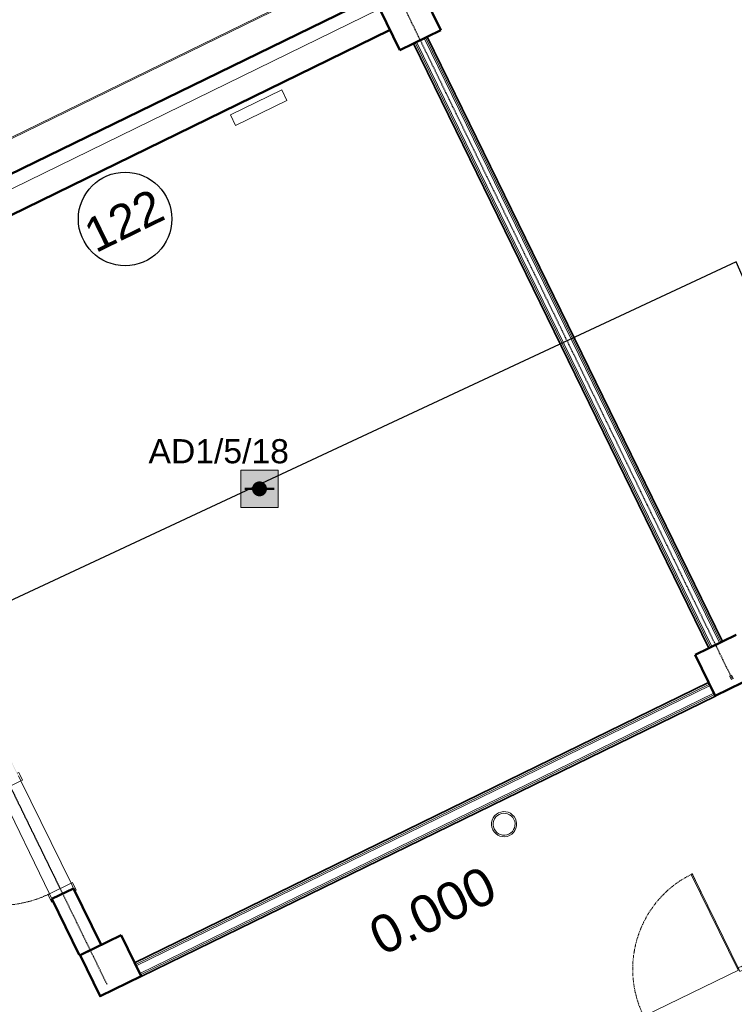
# Model space of a CAD drawing. Header units: millimetres. Extents: x -197461 to 862495, y -970068 to 63888.
# Tile 166 of 205: x -125098 to -118834, y -163881 to -155248. Entities that reach past the tile are written whole.
import ezdxf

# ---------------------------------------------------------------- set-up
doc = ezdxf.new("R2010")
doc.units = ezdxf.units.MM
doc.linetypes.add('CENTER', pattern=[50.8, 31.75, -6.35, 6.35, -6.35])
doc.linetypes.add('HIDDEN', pattern=[9.525, 6.35, -3.175])
doc.layers.get('0').update_dxf_attribs({"linetype": 'CONTINUOUS'})
for name, color, linetype, lineweight in [('A-AREA-IDEN', 252, 'CONTINUOUS', 25), ('A-DETL', 90, 'CONTINUOUS', 5), ('A-Door', 252, 'CONTINUOUS', 0), ('A-FLOR', 192, 'CONTINUOUS', 5), ('A-MASS', 70, 'CONTINUOUS', 5), ('A-Wall', 252, 'CONTINUOUS', 0), ('G-ANNO-DIMS', 111, 'CONTINUOUS', 9), ('I-WALL', 2, 'CONTINUOUS', 18), ('M-EQPM', 50, 'CONTINUOUS', 5), ('M-HVAC-CDFF', 50, 'CONTINUOUS', 5), ('S-Cols', 52, 'CONTINUOUS', 0)]:
    doc.layers.add(name, color=color, linetype=linetype, lineweight=lineweight)
doc.layers.add('UAS', color=240, linetype='CONTINUOUS')
doc.styles.add('ARIAL', font='arialbd.ttf')
doc.styles.add('Arial_3', font='arial.ttf', dxfattribs={"height": 300})
doc.styles.add('Arial_4', font='arial.ttf', dxfattribs={"height": 330})

# ---------------------------------------------------------------- blocks, each defined once
blk = doc.blocks.new('PBL_BIOR_pilndurvis - BIOR 1100 x 2100mm metāla EI-30-4004853-Pirmā stāva plāns uz atzīmes 0_000 M1-150')
at = {"layer": 'A-Door'}
for p, q in [((460, 105), (460, 1105)), ((500, 1105), (460, 1105)), ((500, 105), (500, 1105)), ((-500, 120), (-575, 120)), ((-575, 120), (-575, 105)), ((-550, 105), (-500, 105)), ((-500, 105), (-550, 105)), ((-500, 105), (-500, 120)), ((-500, -105), (-500, 105)), ((500, 105), (460, 105)), ((575, 120), (500, 120)), ((500, 120), (500, 105)), ((500, 105), (550, 105)), ((550, 105), (500, 105)), ((500, 105), (500, -105)), ((575, 105), (575, 120)), ((-575, -105), (-575, -120)), ((-575, -120), (-500, -120)), ((-500, -105), (-550, -105)), ((-550, -105), (-500, -105)), ((-500, -120), (-500, -105)), ((550, -105), (500, -105)), ((500, -105), (500, -120)), ((500, -105), (550, -105)), ((500, -120), (575, -120)), ((575, -120), (575, -105))]:
    blk.add_line(p, q, dxfattribs=at)
at = {"layer": 'A-Door', "color": 250, "linetype": 'CENTER', "lineweight": 5}
blk.add_line((500, 105), (500, 1105), dxfattribs=at)
blk.add_arc((500, 105), 1000, 90, 180, dxfattribs=at)
blk = doc.blocks.new('PBL_BIOR_stiklotas_GEZE_02 - BIOR 1000 x 2100mm BIOR 1000 x 2100mm labratorija 2-4011961-Pirmā stāva plāns uz atzīmes 0_000 M1-150')
at = {"layer": 'A-Door'}
for p, q in [((455, 5), (455, 935)), ((465, 935), (455, 935)), ((465, 5), (465, 935)), ((-465, 18), (-500, 18)), ((-500, 18), (-500, -18)), ((-465, -18), (-465, 18)), ((465, 5), (455, 5)), ((500, 18), (465, 18)), ((465, 18), (465, -18)), ((500, -18), (500, 18)), ((-500, -18), (-465, -18)), ((465, -18), (500, -18))]:
    blk.add_line(p, q, dxfattribs=at)
at = {"layer": 'A-Door', "color": 250, "linetype": 'CENTER', "lineweight": 5}
blk.add_line((465, 5), (465, 935), dxfattribs=at)
blk.add_arc((465, 5), 930, 90, 180, dxfattribs=at)
blk = doc.blocks.new('788507_788512_ventil compact cv22 h_ 500mm - wysokość 500mm-2149061-Pirmā stāva plāns uz atzīmes 0_000 M1-150')
at = {"layer": 'M-EQPM', "color": 252}
for p, q in [((0, 0), (500, 0)), ((0, 0), (0, -102)), ((500, 0), (500, -102)), ((500, -102), (0, -102))]:
    blk.add_line(p, q, dxfattribs=at)
blk = doc.blocks.new('Swegon_AB_LOCKZONE_Bb_ALSd-_RO_RFA_2018_LevelBased - LOCKZONE Bb 100-RO_ALSd 80-100-2486403-Pirmā stāva plāns uz atzīmes 0_000 M1-150')
at = {"layer": 'M-HVAC-CDFF', "color": 252}
for radius, start, end in [(110, 360, 180), (96, 360, 180), (110, 180, 360), (96, 180, 360)]:
    blk.add_arc((0, 0), radius, start, end, dxfattribs=at)
blk = doc.blocks.new('PBL_telpnu_numeracija_0001 - PBL telpas NUMERĀCIJA-1342367-Pirmā stāva plāns uz atzīmes 0_000 M1-150')
at = {"layer": 'A-AREA-IDEN'}
blk.add_circle((0.034, 0.024), 2.733, dxfattribs=at)
blk = doc.blocks.new('AD-proj')
at = {"lineweight": 5}
blk.add_lwpolyline([(-250, -250), (250, -250), (250, 250), (-250, 250)], close=True, dxfattribs=at)
at = {"const_width": 30}
blk.add_lwpolyline([(-200, 0), (200, 0)], dxfattribs=at)
at = {"const_width": 100}
blk.add_lwpolyline([(-50, 0, 1), (50, 0, 1)], format="xyb", close=True, dxfattribs=at)

msp = doc.modelspace()

# ---------------------------------------------------------------- hatches: boundary and pattern name
at = {"layer": 'A-Wall', "true_color": 0x636466}
msp.add_hatch(color=251, dxfattribs=at).paths.add_polyline_path([(-121856.7643, -155341.72904), (-121858.95816, -155337.23604), (-126882.12855, -157789.96088), (-126879.9347, -157794.45388), (-121935.81537, -155380.32827)], flags=0)
h = msp.add_hatch(color=251, dxfattribs=at)
h.paths.add_polyline_path([(-124387.54469, -163354.67797), (-124626.67439, -162864.94132), (-124631.16739, -162867.13517), (-124392.03768, -163356.87182)], flags=0)
h.paths.add_polyline_path([(-125109.3215, -161876.48203), (-126971.90056, -158061.92777), (-126976.39355, -158064.12162), (-125113.81449, -161878.67588)], flags=0)
h = msp.add_hatch(color=251, dxfattribs=at)
h.paths.add_polyline_path([(-124571.75756, -163444.62584), (-124810.88726, -162954.88919), (-124815.38025, -162957.08304), (-124576.25055, -163446.81969)], flags=0)
h.paths.add_polyline_path([(-125293.53436, -161966.4299), (-126366.36803, -159769.27096), (-126370.86103, -159771.46481), (-125298.02736, -161968.62375)], flags=0)
h.paths.add_polyline_path([(-126456.3159, -159585.05809), (-127156.11342, -158151.87564), (-127160.60642, -158154.06949), (-126460.8089, -159587.25194)], flags=0)
at = {"layer": 'UAS', "lineweight": 50, "true_color": 0xffffff}
h = msp.add_hatch(color=7, dxfattribs=at)
h.dxf.hatch_style = 1
h.paths.add_polyline_path([(-123028.92825, -159361.8609), (-122963.45731, -159361.8609, 1)], flags=16)
h.paths.add_polyline_path([(-122832.51543, -159525.53825), (-122832.51543, -159198.18355), (-123159.87013, -159198.18355), (-123159.87013, -159525.53825)])

# ---------------------------------------------------------------- linework, layer by layer
at = {"layer": 'A-DETL', "color": 252, "linetype": 'HIDDEN', "lineweight": 25, "true_color": 0x939598}
for p, q in [((-118866.61667, -160998.32405), (-124329.30437, -149810.76207)), ((-124331.61886, -163708.51911), (-129788.82194, -152532.18962))]:
    msp.add_line(p, q, dxfattribs=at)
at = {"layer": 'A-DETL', "color": 251, "linetype": 'HIDDEN', "lineweight": 70, "true_color": 0x636466}
msp.add_line((-118866.61667, -160998.32405), (-118850.16279, -161032.02152), dxfattribs=at)
at = {"layer": 'A-FLOR', "color": 251, "true_color": 0x636466}
for p, q in [((-121854.46516, -155335.04219), (-121858.95816, -155337.23604)), ((-118636.33294, -161002.72911), (-119000.25577, -161180.42616)), ((-125181.73592, -161967.48286), (-124742.96583, -162866.08222)), ((-124390.085, -163360.8709), (-124210.36513, -163273.11688)), ((-124392.03768, -163356.87182), (-124390.085, -163360.8709)), ((-124396.35481, -163815.24543), (-124576.25055, -163446.81969)), ((-124569.54393, -163449.10917), (-124571.73784, -163444.6162)), ((-119628.20382, -163985.37456), (-118792.50642, -163577.31837)), ((-124032.41216, -163637.5387), (-124396.35481, -163815.24543)), ((-124391.83799, -163813.03994), (-124394.0319, -163808.54696))]:
    msp.add_line(p, q, dxfattribs=at)
at = {"layer": 'A-MASS', "color": 251, "lineweight": 18, "true_color": 0x636466}
for p, q in [((-116137.47605, -151869.1785), (-133202.769, -160201.85778)), ((-116133.08835, -151878.16449), (-133198.38129, -160210.84377))]:
    msp.add_line(p, q, dxfattribs=at)
at = {"layer": 'A-Wall', "color": 251, "lineweight": 50, "true_color": 0x636466}
for p, q in [((-132842.30318, -160342.98563), (-116019.62464, -152128.77065)), ((-126879.9347, -157794.45388), (-121856.7643, -155341.72904)), ((-124626.67439, -162864.94132), (-124815.38025, -162957.08304)), ((-124387.54469, -163354.67797), (-124626.67439, -162864.94132)), ((-124815.38025, -162957.08304), (-124576.25055, -163446.81969))]:
    msp.add_line(p, q, dxfattribs=at)
at = {"layer": 'A-Wall', "color": 251, "lineweight": 5, "true_color": 0x636466}
for p, q in [((-116019.18587, -152129.66925), (-132841.86441, -160343.88423)), ((-121946.71217, -155157.51617), (-126969.88257, -157610.24101)), ((-121856.7643, -155341.72904), (-121946.71217, -155157.51617)), ((-121858.95816, -155337.23604), (-126882.12855, -157789.96088)), ((-121643.15373, -155454.43117), (-119054.41016, -160756.16737)), ((-121631.92124, -155448.94655), (-119043.17767, -160750.68275)), ((-121620.68874, -155443.46192), (-119031.94517, -160745.19812)), ((-121553.29379, -155410.55416), (-118964.55022, -160712.29036)), ((-121542.0613, -155405.06954), (-118953.31773, -160706.80574)), ((-121530.82881, -155399.58491), (-118942.08524, -160701.32111)), ((-119057.29588, -161063.60824), (-124089.45228, -163520.72078)), ((-119051.81126, -161074.84074), (-124083.96765, -163531.95328)), ((-119046.32663, -161086.07323), (-124078.48302, -163543.18577)), ((-119013.41887, -161153.46818), (-124045.57527, -163610.58072)), ((-119007.93425, -161164.70067), (-124040.09064, -163621.81321)), ((-119002.44962, -161175.93316), (-124034.60601, -163633.0457)), ((-125087.38299, -161921.412), (-124648.61289, -162820.01136)), ((-124837.31876, -162912.15308), (-125276.08886, -162013.55372)), ((-124631.16739, -162867.13517), (-124392.03768, -163356.87182)), ((-124810.88726, -162954.88919), (-124571.75756, -163444.62584)), ((-124576.25055, -163446.81969), (-124387.54469, -163354.67797))]:
    msp.add_line(p, q, dxfattribs=at)
at = {"layer": 'I-WALL', "color": 251, "lineweight": 35, "true_color": 0x636466}
for p, q in [((-121526.33581, -155397.39106), (-121647.64672, -155456.62502)), ((-121647.64672, -155456.62502), (-119058.90315, -160758.36122)), ((-118937.59224, -160699.12726), (-121526.33581, -155397.39106)), ((-119058.90315, -160758.36122), (-118937.59224, -160699.12726)), ((-124091.64613, -163516.22779), (-119059.48973, -161059.11525)), ((-119000.25577, -161180.42616), (-119059.48973, -161059.11525)), ((-119000.25577, -161180.42616), (-124032.41216, -163637.5387)), ((-124032.41216, -163637.5387), (-124091.64613, -163516.22779))]:
    msp.add_line(p, q, dxfattribs=at)
at = {"layer": 'S-Cols', "color": 251, "lineweight": 50, "true_color": 0x636466}
for p, q in [((-121407.2714, -155339.25402), (-121582.77944, -154979.81428)), ((-121942.21918, -155155.32232), (-121766.71114, -155514.76206)), ((-121766.71114, -155514.76206), (-121407.2714, -155339.25402)), ((-118818.52783, -160640.99022), (-119177.96757, -160816.49826)), ((-119177.96757, -160816.49826), (-119002.45953, -161175.938)), ((-119002.45953, -161175.938), (-118643.01979, -161000.42996)), ((-124210.12396, -163273.6108), (-124569.5637, -163449.11884)), ((-124034.61592, -163633.05054), (-124210.12396, -163273.6108)), ((-124569.5637, -163449.11884), (-124394.05567, -163808.55858)), ((-124394.05567, -163808.55858), (-124034.61592, -163633.05054))]:
    msp.add_line(p, q, dxfattribs=at)
at = {"layer": 'UAS', "color": 1}
msp.add_lwpolyline([(-108882.05985, -152499.80338), (-118652.02183, -157307.79889), (-116928.92324, -161062.86237), (-117178.05588, -161104.36216), (-118818.08908, -157370.02076), (-126172.67748, -160804.85161), (-125650.08955, -161932.85597), (-128053.96861, -163039.97136), (-129370.82161, -160324.40531), (-130645.95139, -160888.40749), (-128435.89154, -165936.22283), (-129409.43304, -166448.99001), (-129356.85036, -166541.02942), (-127567.5789, -165528.65149), (-127514.93272, -165633.84734), (-128488.53772, -166146.58671), (-125780.1491, -170775.09284)], dxfattribs=at)

# ---------------------------------------------------------------- block references
at = {"layer": 'A-AREA-IDEN', "color": 251, "true_color": 0x636466, "xscale": 149.9999999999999, "yscale": 149.9999999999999, "zscale": 149.9999999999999, "rotation": 26.06501624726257}
msp.add_blockref('PBL_telpnu_numeracija_0001 - PBL telpas NUMERĀCIJA-1342367-Pirmā stāva plāns uz atzīmes 0_000 M1-150', (-124177.16825, -157000.93611), dxfattribs=at)
at = {"layer": 'A-Door', "color": 251, "true_color": 0x636466}
for name, p, rotation in [('PBL_BIOR_pilndurvis - BIOR 1100 x 2100mm metāla EI-30-4004853-Pirmā stāva plāns uz atzīmes 0_000 M1-150', (-124962.35088, -162416.78254), 116.0254347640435), ('PBL_BIOR_stiklotas_GEZE_02 - BIOR 1000 x 2100mm BIOR 1000 x 2100mm labratorija 2-4011961-Pirmā stāva plāns uz atzīmes 0_000 M1-150', (-119210.35512, -163781.34646), 26.02543476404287)]:
    msp.add_blockref(name, p, dxfattribs=dict(at, rotation=rotation))
at = {"layer": 'M-EQPM', "color": 251, "true_color": 0x636466, "rotation": 26.02731377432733}
msp.add_blockref('788507_788512_ventil compact cv22 h_ 500mm - wysokość 500mm-2149061-Pirmā stāva plāns uz atzīmes 0_000 M1-150', (-123250.844, -156083.64474), dxfattribs=at)
at = {"layer": 'M-HVAC-CDFF', "color": 251, "true_color": 0x636466, "rotation": 116.0255127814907}
msp.add_blockref('Swegon_AB_LOCKZONE_Bb_ALSd-_RO_RFA_2018_LevelBased - LOCKZONE Bb 100-RO_ALSd 80-100-2486403-Pirmā stāva plāns uz atzīmes 0_000 M1-150', (-120852.42472, -162301.81333), dxfattribs=at)
at = {"layer": 'UAS', "xscale": 0.6547093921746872, "yscale": 0.6547093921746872, "zscale": 0.6547093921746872}
msp.add_blockref('AD-proj', (-122996.19278, -159361.8609), dxfattribs=at)

# ---------------------------------------------------------------- texts
at = {"layer": 'A-AREA-IDEN', "color": 251, "lineweight": 9, "true_color": 0x636466, "insert": (-124564.76067, -157028.12686), "char_height": 300, "width": 865.8225, "attachment_point": 1, "rotation": 26.065016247, "style": 'Arial_3'}
msp.add_mtext('122', dxfattribs=at)
at = {"layer": 'G-ANNO-DIMS', "color": 251, "true_color": 0x636466, "insert": (-122069.85771, -163163.17804), "char_height": 330, "width": 1381.7001473, "attachment_point": 1, "rotation": 26.065016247, "line_spacing_factor": 0.941778, "style": 'Arial_4'}
msp.add_mtext('0.000', dxfattribs=at)

# ---------------------------------------------------------------- next in the draw order: texts
at = {"layer": 'UAS', "color": 251, "linetype": 'Continuous', "lineweight": 20, "true_color": 0x636466, "insert": (-123353.84749, -159033.24785), "char_height": 211.4384766, "width": 1051.7117129, "attachment_point": 5, "style": 'ARIAL', "bg_fill": 3, "box_fill_scale": 1.1, "bg_fill_color": 256, "bg_fill_transparency": 0}
msp.add_mtext('\\A1;{\\fArial|b0|i0|c186|p34;\\C1;AD1/5/18}', dxfattribs=at)

doc.saveas('drawing.dxf')
